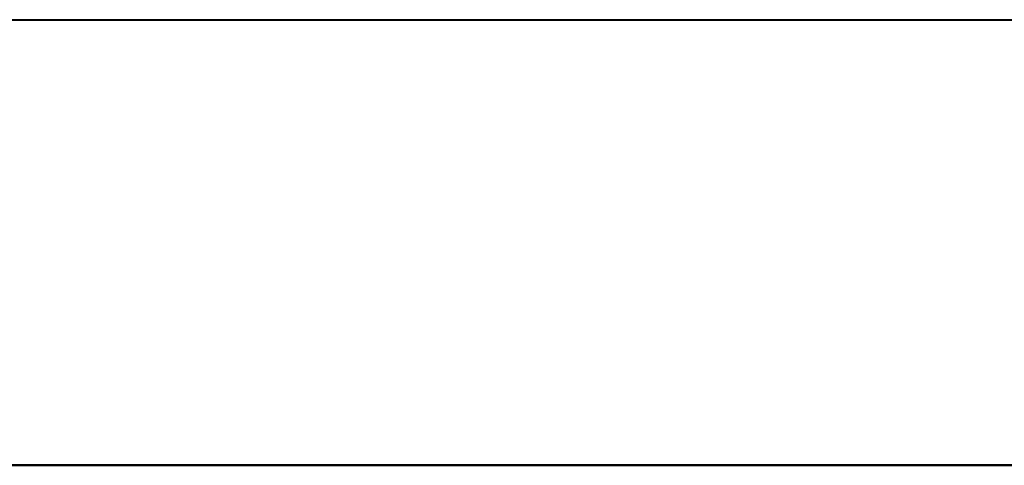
# Model space of a CAD drawing. Header units: millimetres. Extents: x -1087 to 1688, y -120 to 1210.
# Tile 50 of 92: x 172 to 456, y 0 to 128. Entities that reach past the tile are written whole.
import ezdxf

# ---------------------------------------------------------------- set-up
doc = ezdxf.new("R2010")
doc.units = ezdxf.units.MM
doc.linetypes.add('Tiret point', pattern=[15.875, 6.35, -4.7625, 0, -4.7625])
for name, color, linetype, lineweight in [('A-FLOR-LEVL', 51, 'Continuous', 30), ('A-GENM', 13, 'Continuous', 40), ('G-IMPT', 8, 'Continuous', 40)]:
    doc.layers.add(name, color=color, linetype=linetype, lineweight=lineweight)

# ---------------------------------------------------------------- blocks, each defined once
blk = doc.blocks.new('Maintenance r21 - Maintenance r21-762144-Arrière')
at = {"layer": 'A-GENM'}
for p, q in [((740, 0), (-740, 0)), ((-740, 0), (740, 0))]:
    blk.add_line(p, q, dxfattribs=at)
blk = doc.blocks.new('NEXA 2000 CALQUES_dwg-762145-Arrière')
at = {"layer": 'G-IMPT'}
blk.add_line((-704.4, 128.37), (704.4, 128.37), dxfattribs=at)
at = {"layer": 'G-IMPT', "flags": 128}
for points in [[(-560.2, 128.37), (-280.1, 128.37), (0, 128.37), (280.1, 128.37), (560.2, 128.37)], [(175.6, 128.37), (316.55, 128.37), (457.5, 128.37), (598.45, 128.37), (739.4, 128.37)]]:
    blk.add_lwpolyline(points, dxfattribs=at)

msp = doc.modelspace()

# ---------------------------------------------------------------- linework, layer by layer
at = {"layer": 'A-FLOR-LEVL', "linetype": 'Tiret point'}
msp.add_line((-1087.15, 0), (1447.78, 0), dxfattribs=at)

# ---------------------------------------------------------------- block references
at = {"layer": 'A-GENM'}
msp.add_blockref('Maintenance r21 - Maintenance r21-762144-Arrière', (0, 0), dxfattribs=at)
at = {"layer": 'G-IMPT'}
msp.add_blockref('NEXA 2000 CALQUES_dwg-762145-Arrière', (0, 0), dxfattribs=at)

doc.saveas('drawing.dxf')
